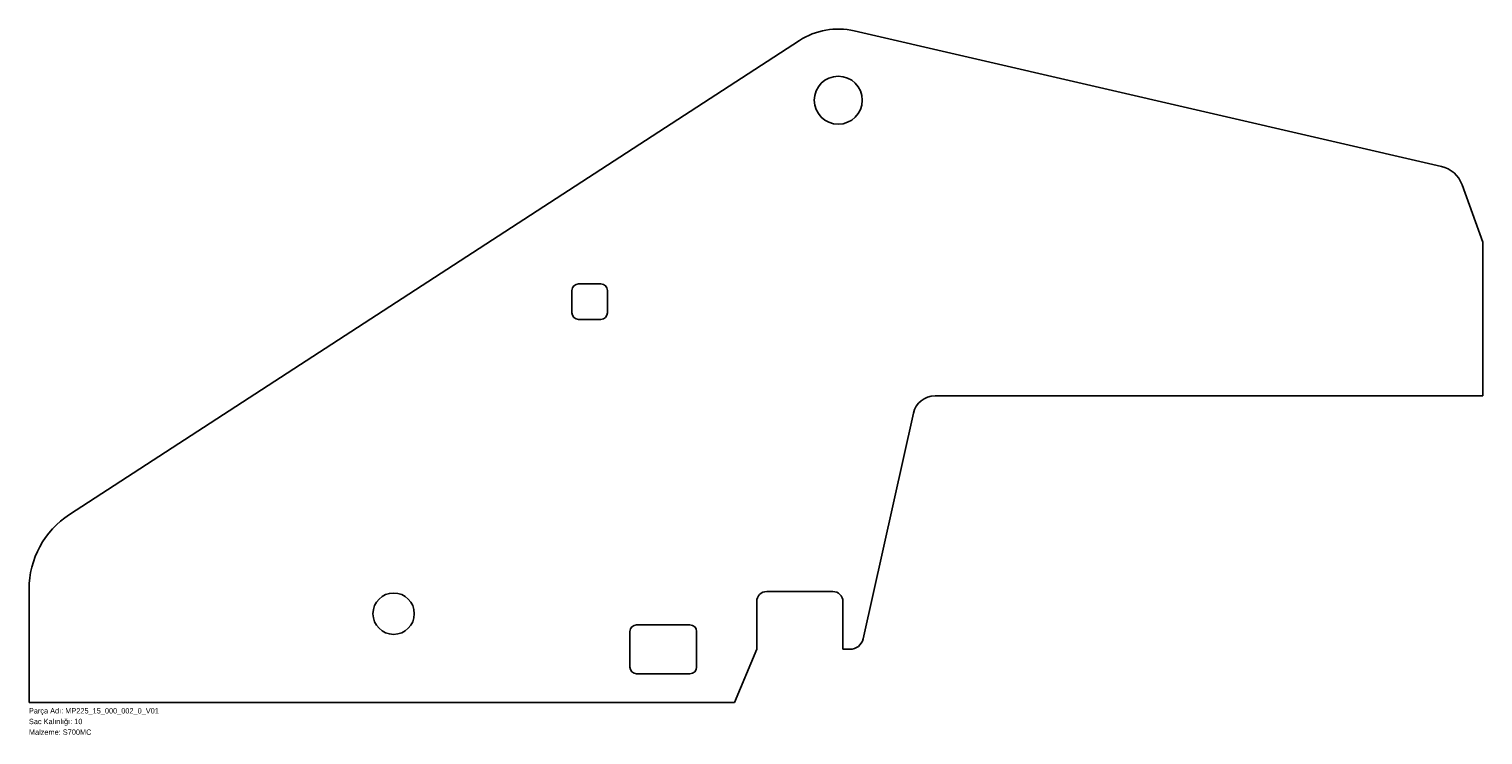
# Model space of a CAD drawing. Header units: millimetres. Extents: x 0 to 3270, y -72 to 1515.
import ezdxf

# ---------------------------------------------------------------- set-up
doc = ezdxf.new("R2010")
doc.units = ezdxf.units.MM
doc.linetypes.add('SLD-Katı', pattern=[0])
doc.linetypes.add('SLD-Sürekli', pattern=[0])
doc.layers.add('METIN', color=96, linetype='SLD-Katı')
doc.styles.add('SLDTEXTSTYLE0', font='ARIAL.TTF', dxfattribs={"width": 0.948, "bigfont": 'bigfont'})
doc.styles.add('SLDTEXTSTYLE1', font='ARIAL.TTF', dxfattribs={"width": 0.948})

msp = doc.modelspace()

# ---------------------------------------------------------------- linework, layer by layer
at = {"color": 7, "linetype": 'SLD-Sürekli', "lineweight": 25}
for p, q in [((3177, 1206.4), (1856.4, 1511.3)), ((1733.3, 1489.6), (91.5, 423.4)), ((3270.4, 1036.4), (3223.5, 1165.3)), ((3270.4, 690.4), (3270.4, 1036.4)), ((1221.4, 877.4), (1221.4, 927.4)), ((1236.4, 942.4), (1286.4, 942.4)), ((1301.4, 927.4), (1301.4, 877.4)), ((1286.4, 862.4), (1236.4, 862.4)), ((2038.1, 690.4), (3270.4, 690.4)), ((1876.1, 143.9), (1989.3, 651.3)), ((0.4, 255.7), (0.4, 0.4)), ((1659.9, 250.4), (1807.9, 250.4)), ((1636.9, 120.4), (1636.9, 227.4)), ((1830.9, 227.4), (1830.9, 120.4)), ((1366.9, 175.4), (1486.9, 175.4)), ((1351.9, 80.4), (1351.9, 160.4)), ((1501.9, 160.4), (1501.9, 80.4)), ((1586.9, 0.4), (1636.9, 120.4)), ((1830.9, 120.4), (1846.9, 120.4)), ((1486.9, 65.4), (1366.9, 65.4)), ((0.4, 0.4), (1586.9, 0.4))]:
    msp.add_line(p, q, dxfattribs=at)
for centre, radius in [((1820.4, 1355.4), 54), ((820.4, 200.4), 46.5)]:
    msp.add_circle(centre, radius, dxfattribs=at)
for centre, radius, start, end in [((1820.4, 1355.4), 160, 77, 123), ((3162.4, 1143.1), 65, 20, 77), ((1236.4, 927.4), 15, 90, 180), ((1286.4, 927.4), 15, 0, 90), ((1236.4, 877.4), 15, 180, 270), ((1286.4, 877.4), 15, 270, 0), ((2038.1, 640.4), 50, 90, 167.4241), ((200.4, 255.7), 200, 123, 180), ((1659.9, 227.4), 23, 90, 180), ((1807.9, 227.4), 23, 0, 90), ((1366.9, 160.4), 15, 90, 180), ((1486.9, 160.4), 15, 0, 90), ((1846.9, 150.4), 30, 270, 347.4241), ((1366.9, 80.4), 15, 180, 270), ((1486.9, 80.4), 15, 270, 0)]:
    msp.add_arc(centre, radius, start, end, dxfattribs=at)

# ---------------------------------------------------------------- texts
at = {"layer": 'METIN', "char_height": 12, "attachment_point": 1}
for s, insert, style in [('Parça Adı: MP225_15_000_002_0_V01', (0, -12), 'SLDTEXTSTYLE0'), ('Sac Kalınlığı: 10', (0, -36), 'SLDTEXTSTYLE0'), ('Malzeme: S700MC', (0, -60), 'SLDTEXTSTYLE1')]:
    msp.add_mtext(s, dxfattribs=dict(at, insert=insert, style=style))

doc.saveas('drawing.dxf')
